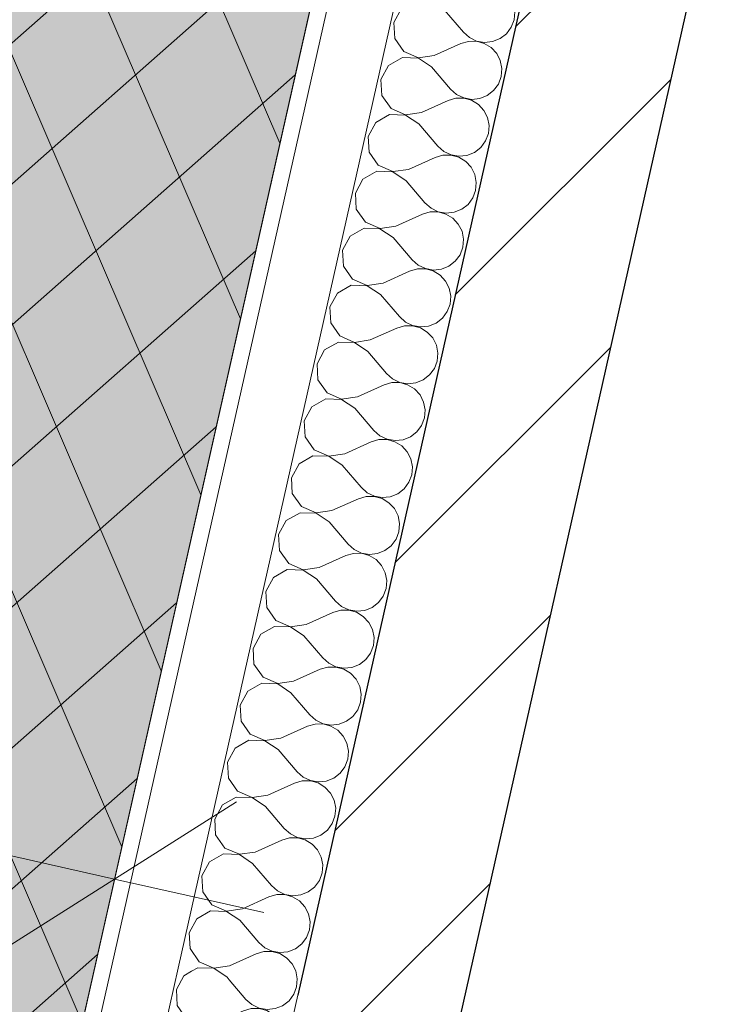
# Model space of a CAD drawing. Header units: millimetres. Extents: x -6990773 to -6682839, y 6117771 to 6220266.
# Tile 43 of 154: x -6950455 to -6949611, y 6144278 to 6145484. Entities that reach past the tile are written whole.
import ezdxf

# ---------------------------------------------------------------- set-up
doc = ezdxf.new("R2010")
doc.units = ezdxf.units.MM
doc.header["$MEASUREMENT"] = 0
doc.layers.add('АР-Стены_внешние_.АР', color=7, linetype='Continuous')
doc.layers.add('АР-Чертеж-Размеры.АР', color=7, linetype='Continuous')
for name, color, linetype, lineweight in [('АР-Стены_внешние_.АР_Ном._пера__1', 7, 'Continuous', 30), ('АР-Чертеж-Размеры.АР_Ном._пера__1', 7, 'Continuous', 0), ('Кровля_Ном._пера__101', 252, 'Continuous', 0), ('Кровля_Ном._пера__120', 7, 'Continuous', 0)]:
    doc.layers.add(name, color=color, linetype=linetype, lineweight=lineweight)
doc.styles.add('РЎР“Р•РќР•Р\xa0Р\x98Р\xa0_РЎРўР\x98Р›Р¬_4', font='GOTHIC.TTF')
doc.dimstyles.new('СГЕНЕРИР_СТИЛЬ__3', dxfattribs={"dimtxt": 150, "dimasz": 237.5, "dimexe": 0.18, "dimexo": 0.0625, "dimgap": 0, "dimtad": 1, "dimdec": 0, "dimzin": 0, "dimdsep": 46, "dimtxsty": 'РЎР“Р•РќР•Р\xa0Р\x98Р\xa0_РЎРўР\x98Р›Р¬_4', "dimblk": 'ARROWHEAD_6', "dimblk1": 'ARROWHEAD_6', "dimblk2": 'ARROWHEAD_6', "dimcen": 0.09, "dimse1": 1, "dimse2": 1, "dimclrd": 7, "dimclre": 7, "dimclrt": 7, "dimazin": 0, "dimtfac": 1, "dimtdec": 4, "dimtmove": 0, "dimatfit": 3, "dimfxl": 1, "dimtolj": 1, "dimtzin": 0, "dimarcsym": 0})
pattern_1 = [(45, (-6338927.19, 6562677.8), (-127.27922, 127.27922), [])]
pattern_2 = [(45, (-6338927.19, 6563027.8), (-111.369318, 111.369318), [0, -105, 0, -157.5]), (110, (-6338577.19, 6563027.8), (148.001588, 53.868173), [0, -77, 0, -133])]

# ---------------------------------------------------------------- blocks, each defined once
blk = doc.blocks.new('*X342', base_point=(-6338927.2, 6562677.8))
at = {"layer": 'АР-Стены_внешние_.АР_Ном._пера__1', "color": 7, "linetype": 'Continuous', "lineweight": 0}
for p, q in [((-6949988.2, 6145497.8), (-6949997.5, 6145480.6)), ((-6949935.5, 6145496), (-6949912.3, 6145468.8)), ((-6949850.3, 6145484.2), (-6949849.5, 6145494)), ((-6949997.5, 6145480.6), (-6949996.4, 6145461.1)), ((-6949859.6, 6145467), (-6949853.8, 6145474.9)), ((-6949853.8, 6145474.9), (-6949850.3, 6145484.2)), ((-6949996.4, 6145461.1), (-6949985.3, 6145445.1)), ((-6949912.3, 6145468.8), (-6949905, 6145462.3)), ((-6949905, 6145462.3), (-6949896.1, 6145458)), ((-6949876.6, 6145457.3), (-6949867.4, 6145461)), ((-6949867.4, 6145461), (-6949859.6, 6145467)), ((-6949948, 6145440.2), (-6949915.5, 6145454.9)), ((-6949906, 6145457.6), (-6949915.5, 6145454.9)), ((-6949896.2, 6145457.7), (-6949906, 6145457.6)), ((-6949886.7, 6145455.1), (-6949896.2, 6145457.7)), ((-6949896.1, 6145458), (-6949886.4, 6145456.3)), ((-6949878.2, 6145450), (-6949886.7, 6145455.1)), ((-6949886.4, 6145456.3), (-6949876.6, 6145457.3)), ((-6949871.5, 6145442.8), (-6949878.2, 6145450)), ((-6949986.9, 6145437.8), (-6950003.9, 6145428.1)), ((-6949967.4, 6145437.1), (-6949986.9, 6145437.8)), ((-6949985.3, 6145445.1), (-6949967.4, 6145437.4)), ((-6949967.4, 6145437.4), (-6949948, 6145440.2)), ((-6949951.2, 6145426.3), (-6949967.4, 6145437.1)), ((-6949867.1, 6145434), (-6949871.5, 6145442.8)), ((-6950003.9, 6145428.1), (-6950013.2, 6145410.9)), ((-6949951.2, 6145426.3), (-6949928, 6145399.1)), ((-6949865.2, 6145424.3), (-6949867.1, 6145434)), ((-6949869.4, 6145405.3), (-6949866, 6145414.5)), ((-6949866, 6145414.5), (-6949865.2, 6145424.3)), ((-6950013.2, 6145410.9), (-6950012.1, 6145391.5)), ((-6949875.3, 6145397.3), (-6949869.4, 6145405.3)), ((-6950012.1, 6145391.5), (-6950000.9, 6145375.4)), ((-6949928, 6145399.1), (-6949920.6, 6145392.6)), ((-6949920.6, 6145392.6), (-6949911.7, 6145388.3)), ((-6949892.2, 6145387.6), (-6949883.1, 6145391.3)), ((-6949883.1, 6145391.3), (-6949875.3, 6145397.3)), ((-6949963.7, 6145370.5), (-6949931.1, 6145385.2)), ((-6949921.7, 6145388), (-6949931.1, 6145385.2)), ((-6949911.8, 6145388), (-6949921.7, 6145388)), ((-6949902.3, 6145385.4), (-6949911.8, 6145388)), ((-6949911.7, 6145388.3), (-6949902, 6145386.6)), ((-6949893.9, 6145380.3), (-6949902.3, 6145385.4)), ((-6949902, 6145386.6), (-6949892.2, 6145387.6)), ((-6949887.2, 6145373.1), (-6949893.9, 6145380.3)), ((-6950002.6, 6145368.1), (-6950019.5, 6145358.4)), ((-6949983.1, 6145367.4), (-6950002.6, 6145368.1)), ((-6950000.9, 6145375.4), (-6949983, 6145367.7)), ((-6949966.8, 6145356.6), (-6949983.1, 6145367.4)), ((-6949983, 6145367.7), (-6949963.7, 6145370.5)), ((-6949882.7, 6145364.3), (-6949887.2, 6145373.1)), ((-6949880.8, 6145354.6), (-6949882.7, 6145364.3)), ((-6950019.5, 6145358.4), (-6950028.8, 6145341.2)), ((-6949966.8, 6145356.6), (-6949943.6, 6145329.4)), ((-6949881.6, 6145344.8), (-6949880.8, 6145354.6)), ((-6950028.8, 6145341.2), (-6950027.7, 6145321.8)), ((-6949885.1, 6145335.6), (-6949881.6, 6145344.8)), ((-6949943.6, 6145329.4), (-6949936.3, 6145322.9)), ((-6949890.9, 6145327.6), (-6949885.1, 6145335.6)), ((-6950027.7, 6145321.8), (-6950016.6, 6145305.8)), ((-6949937.3, 6145318.3), (-6949946.8, 6145315.5)), ((-6949927.5, 6145318.3), (-6949937.3, 6145318.3)), ((-6949936.3, 6145322.9), (-6949927.4, 6145318.6)), ((-6949918, 6145315.7), (-6949927.5, 6145318.3)), ((-6949927.4, 6145318.6), (-6949917.7, 6145316.9)), ((-6949917.7, 6145316.9), (-6949907.9, 6145317.9)), ((-6949907.9, 6145317.9), (-6949898.7, 6145321.6)), ((-6949898.7, 6145321.6), (-6949890.9, 6145327.6)), ((-6950016.6, 6145305.8), (-6949998.7, 6145298)), ((-6949979.3, 6145300.8), (-6949946.8, 6145315.5)), ((-6949909.5, 6145310.6), (-6949918, 6145315.7)), ((-6949902.8, 6145303.4), (-6949909.5, 6145310.6)), ((-6950018.2, 6145298.4), (-6950035.2, 6145288.7)), ((-6949998.7, 6145297.7), (-6950018.2, 6145298.4)), ((-6949998.7, 6145298), (-6949979.3, 6145300.8)), ((-6949982.5, 6145286.9), (-6949998.7, 6145297.7)), ((-6949898.4, 6145294.6), (-6949902.8, 6145303.4)), ((-6949896.5, 6145284.9), (-6949898.4, 6145294.6)), ((-6950035.2, 6145288.7), (-6950044.5, 6145271.6)), ((-6949982.5, 6145286.9), (-6949959.3, 6145259.7)), ((-6949897.3, 6145275.1), (-6949896.5, 6145284.9)), ((-6950044.5, 6145271.6), (-6950043.4, 6145252.1)), ((-6949900.7, 6145265.9), (-6949897.3, 6145275.1)), ((-6949959.3, 6145259.7), (-6949951.9, 6145253.2)), ((-6949914.4, 6145251.9), (-6949906.6, 6145257.9)), ((-6949906.6, 6145257.9), (-6949900.7, 6145265.9)), ((-6950043.4, 6145252.1), (-6950032.2, 6145236.1)), ((-6949995, 6145231.2), (-6949962.4, 6145245.8)), ((-6949953, 6145248.6), (-6949962.4, 6145245.8)), ((-6949943.1, 6145248.6), (-6949953, 6145248.6)), ((-6949951.9, 6145253.2), (-6949943, 6145248.9)), ((-6949933.6, 6145246), (-6949943.1, 6145248.6)), ((-6949943, 6145248.9), (-6949933.3, 6145247.2)), ((-6949925.2, 6145240.9), (-6949933.6, 6145246)), ((-6949933.3, 6145247.2), (-6949923.5, 6145248.3)), ((-6949923.5, 6145248.3), (-6949914.4, 6145251.9)), ((-6950032.2, 6145236.1), (-6950014.3, 6145228.3)), ((-6949918.5, 6145233.7), (-6949925.2, 6145240.9)), ((-6949914, 6145224.9), (-6949918.5, 6145233.7)), ((-6950033.9, 6145228.7), (-6950050.8, 6145219)), ((-6950014.4, 6145228), (-6950033.9, 6145228.7)), ((-6949998.1, 6145217.2), (-6950014.4, 6145228)), ((-6950014.3, 6145228.3), (-6949995, 6145231.2)), ((-6949912.1, 6145215.2), (-6949914, 6145224.9)), ((-6950050.8, 6145219), (-6950060.1, 6145201.9)), ((-6949998.1, 6145217.2), (-6949974.9, 6145190)), ((-6949912.9, 6145205.4), (-6949912.1, 6145215.2)), ((-6950060.1, 6145201.9), (-6950059.1, 6145182.4)), ((-6949922.2, 6145188.3), (-6949916.4, 6145196.2)), ((-6949916.4, 6145196.2), (-6949912.9, 6145205.4)), ((-6949974.9, 6145190), (-6949967.6, 6145183.5)), ((-6949967.6, 6145183.5), (-6949958.7, 6145179.2)), ((-6949930, 6145182.2), (-6949922.2, 6145188.3)), ((-6950059.1, 6145182.4), (-6950047.9, 6145166.4)), ((-6950010.6, 6145161.5), (-6949978.1, 6145176.1)), ((-6949968.6, 6145178.9), (-6949978.1, 6145176.1)), ((-6949958.8, 6145178.9), (-6949968.6, 6145178.9)), ((-6949949.3, 6145176.3), (-6949958.8, 6145178.9)), ((-6949958.7, 6145179.2), (-6949949, 6145177.5)), ((-6949940.8, 6145171.2), (-6949949.3, 6145176.3)), ((-6949949, 6145177.5), (-6949939.2, 6145178.6)), ((-6949939.2, 6145178.6), (-6949930, 6145182.2)), ((-6950047.9, 6145166.4), (-6950030, 6145158.6)), ((-6950030, 6145158.6), (-6950010.6, 6145161.5)), ((-6949934.1, 6145164), (-6949940.8, 6145171.2)), ((-6949929.7, 6145155.2), (-6949934.1, 6145164)), ((-6950066.5, 6145149.3), (-6950075.8, 6145132.2)), ((-6950049.5, 6145159), (-6950066.5, 6145149.3)), ((-6950030, 6145158.3), (-6950049.5, 6145159)), ((-6950013.8, 6145147.5), (-6950030, 6145158.3)), ((-6950013.8, 6145147.5), (-6949990.6, 6145120.4)), ((-6949927.8, 6145145.5), (-6949929.7, 6145155.2)), ((-6949932, 6145126.5), (-6949928.6, 6145135.7)), ((-6949928.6, 6145135.7), (-6949927.8, 6145145.5)), ((-6950075.8, 6145132.2), (-6950074.7, 6145112.7)), ((-6949937.9, 6145118.6), (-6949932, 6145126.5)), ((-6950074.7, 6145112.7), (-6950063.5, 6145096.7)), ((-6949990.6, 6145120.4), (-6949983.2, 6145113.8)), ((-6949983.2, 6145113.8), (-6949974.4, 6145109.5)), ((-6949954.8, 6145108.9), (-6949945.7, 6145112.5)), ((-6949945.7, 6145112.5), (-6949937.9, 6145118.6)), ((-6950026.3, 6145091.8), (-6949993.7, 6145106.4)), ((-6949984.3, 6145109.2), (-6949993.7, 6145106.4)), ((-6949974.4, 6145109.3), (-6949984.3, 6145109.2)), ((-6949974.4, 6145109.5), (-6949964.6, 6145107.8)), ((-6949964.9, 6145106.6), (-6949974.4, 6145109.3)), ((-6949956.5, 6145101.5), (-6949964.9, 6145106.6)), ((-6949964.6, 6145107.8), (-6949954.8, 6145108.9)), ((-6949949.8, 6145094.3), (-6949956.5, 6145101.5)), ((-6950065.2, 6145089.3), (-6950082.1, 6145079.6)), ((-6950045.7, 6145088.7), (-6950065.2, 6145089.3)), ((-6950063.5, 6145096.7), (-6950045.6, 6145088.9)), ((-6950029.4, 6145077.8), (-6950045.7, 6145088.7)), ((-6950045.6, 6145088.9), (-6950026.3, 6145091.8)), ((-6949945.3, 6145085.5), (-6949949.8, 6145094.3)), ((-6950082.1, 6145079.6), (-6950091.4, 6145062.5)), ((-6950029.4, 6145077.8), (-6950006.3, 6145050.7)), ((-6949943.4, 6145075.8), (-6949945.3, 6145085.5)), ((-6949944.2, 6145066), (-6949943.4, 6145075.8)), ((-6949947.7, 6145056.8), (-6949944.2, 6145066)), ((-6950091.4, 6145062.5), (-6950090.4, 6145043)), ((-6950006.3, 6145050.7), (-6949998.9, 6145044.1)), ((-6949953.6, 6145048.9), (-6949947.7, 6145056.8)), ((-6950090.4, 6145043), (-6950079.2, 6145027)), ((-6949999.9, 6145039.5), (-6950009.4, 6145036.7)), ((-6949990.1, 6145039.6), (-6949999.9, 6145039.5)), ((-6949998.9, 6145044.1), (-6949990, 6145039.8)), ((-6949980.6, 6145036.9), (-6949990.1, 6145039.6)), ((-6949990, 6145039.8), (-6949980.3, 6145038.2)), ((-6949980.3, 6145038.2), (-6949970.5, 6145039.2)), ((-6949970.5, 6145039.2), (-6949961.4, 6145042.8)), ((-6949961.4, 6145042.8), (-6949953.6, 6145048.9)), ((-6950079.2, 6145027), (-6950061.3, 6145019.2)), ((-6950042, 6145022.1), (-6950009.4, 6145036.7)), ((-6949972.2, 6145031.8), (-6949980.6, 6145036.9)), ((-6949965.4, 6145024.6), (-6949972.2, 6145031.8)), ((-6950080.8, 6145019.6), (-6950097.8, 6145009.9)), ((-6950061.3, 6145019), (-6950080.8, 6145019.6)), ((-6950061.3, 6145019.2), (-6950042, 6145022.1)), ((-6950045.1, 6145008.1), (-6950061.3, 6145019)), ((-6949961, 6145015.8), (-6949965.4, 6145024.6)), ((-6949959.1, 6145006.1), (-6949961, 6145015.8)), ((-6950097.8, 6145009.9), (-6950107.1, 6144992.8)), ((-6950045.1, 6145008.1), (-6950021.9, 6144981)), ((-6949959.9, 6144996.3), (-6949959.1, 6145006.1)), ((-6950107.1, 6144992.8), (-6950106, 6144973.3)), ((-6949963.4, 6144987.1), (-6949959.9, 6144996.3)), ((-6950021.9, 6144981), (-6950014.5, 6144974.4)), ((-6949977, 6144973.2), (-6949969.2, 6144979.2)), ((-6949969.2, 6144979.2), (-6949963.4, 6144987.1)), ((-6950106, 6144973.3), (-6950094.8, 6144957.3)), ((-6950057.6, 6144952.4), (-6950025, 6144967)), ((-6950015.6, 6144969.8), (-6950025, 6144967)), ((-6950005.7, 6144969.9), (-6950015.6, 6144969.8)), ((-6950014.5, 6144974.4), (-6950005.7, 6144970.2)), ((-6950005.7, 6144970.2), (-6949996, 6144968.5)), ((-6949996.2, 6144967.2), (-6950005.7, 6144969.9)), ((-6949987.8, 6144962.1), (-6949996.2, 6144967.2)), ((-6949996, 6144968.5), (-6949986.2, 6144969.5)), ((-6949986.2, 6144969.5), (-6949977, 6144973.2)), ((-6950094.8, 6144957.3), (-6950076.9, 6144949.6)), ((-6949981.1, 6144954.9), (-6949987.8, 6144962.1)), ((-6949976.6, 6144946.1), (-6949981.1, 6144954.9)), ((-6950096.5, 6144949.9), (-6950113.4, 6144940.2)), ((-6950077, 6144949.3), (-6950096.5, 6144949.9)), ((-6950060.7, 6144938.4), (-6950077, 6144949.3)), ((-6950076.9, 6144949.6), (-6950057.6, 6144952.4)), ((-6949974.7, 6144936.5), (-6949976.6, 6144946.1)), ((-6950113.4, 6144940.2), (-6950122.8, 6144923.1)), ((-6950060.7, 6144938.4), (-6950037.6, 6144911.3)), ((-6949975.5, 6144926.6), (-6949974.7, 6144936.5)), ((-6950122.8, 6144923.1), (-6950121.7, 6144903.6)), ((-6949979, 6144917.4), (-6949975.5, 6144926.6)), ((-6950037.6, 6144911.3), (-6950030.2, 6144904.7)), ((-6949992.7, 6144903.5), (-6949984.9, 6144909.5)), ((-6949984.9, 6144909.5), (-6949979, 6144917.4)), ((-6950121.7, 6144903.6), (-6950110.5, 6144887.6)), ((-6950073.3, 6144882.7), (-6950040.7, 6144897.3)), ((-6950031.2, 6144900.1), (-6950040.7, 6144897.3)), ((-6950021.4, 6144900.2), (-6950031.2, 6144900.1)), ((-6950030.2, 6144904.7), (-6950021.3, 6144900.5)), ((-6950011.9, 6144897.6), (-6950021.4, 6144900.2)), ((-6950021.3, 6144900.5), (-6950011.6, 6144898.8)), ((-6950003.5, 6144892.4), (-6950011.9, 6144897.6)), ((-6950011.6, 6144898.8), (-6950001.8, 6144899.8)), ((-6950001.8, 6144899.8), (-6949992.7, 6144903.5)), ((-6950110.5, 6144887.6), (-6950092.6, 6144879.9)), ((-6950092.6, 6144879.9), (-6950073.3, 6144882.7)), ((-6949996.8, 6144885.2), (-6950003.5, 6144892.4)), ((-6949992.3, 6144876.4), (-6949996.8, 6144885.2)), ((-6950129.1, 6144870.6), (-6950138.4, 6144853.4)), ((-6950112.1, 6144880.2), (-6950129.1, 6144870.6)), ((-6950092.6, 6144879.6), (-6950112.1, 6144880.2)), ((-6950076.4, 6144868.8), (-6950092.6, 6144879.6)), ((-6949990.4, 6144866.8), (-6949992.3, 6144876.4)), ((-6950076.4, 6144868.8), (-6950053.2, 6144841.6)), ((-6949991.2, 6144856.9), (-6949990.4, 6144866.8)), ((-6950138.4, 6144853.4), (-6950137.3, 6144833.9)), ((-6950000.5, 6144839.8), (-6949994.7, 6144847.7)), ((-6949994.7, 6144847.7), (-6949991.2, 6144856.9)), ((-6950137.3, 6144833.9), (-6950126.1, 6144817.9)), ((-6950053.2, 6144841.6), (-6950045.8, 6144835)), ((-6950045.8, 6144835), (-6950037, 6144830.8)), ((-6950017.5, 6144830.1), (-6950008.3, 6144833.8)), ((-6950008.3, 6144833.8), (-6950000.5, 6144839.8)), ((-6950088.9, 6144813), (-6950056.3, 6144827.6)), ((-6950046.9, 6144830.4), (-6950056.3, 6144827.6)), ((-6950037, 6144830.5), (-6950046.9, 6144830.4)), ((-6950037, 6144830.8), (-6950027.3, 6144829.1)), ((-6950027.5, 6144827.9), (-6950037, 6144830.5)), ((-6950019.1, 6144822.7), (-6950027.5, 6144827.9)), ((-6950027.3, 6144829.1), (-6950017.5, 6144830.1)), ((-6950012.4, 6144815.5), (-6950019.1, 6144822.7)), ((-6950127.8, 6144810.5), (-6950144.7, 6144800.9)), ((-6950108.3, 6144809.9), (-6950127.8, 6144810.5)), ((-6950126.1, 6144817.9), (-6950108.2, 6144810.2)), ((-6950092, 6144799.1), (-6950108.3, 6144809.9)), ((-6950108.2, 6144810.2), (-6950088.9, 6144813)), ((-6950007.9, 6144806.7), (-6950012.4, 6144815.5)), ((-6950144.7, 6144800.9), (-6950154.1, 6144783.7)), ((-6950092, 6144799.1), (-6950068.9, 6144771.9)), ((-6950006, 6144797.1), (-6950007.9, 6144806.7)), ((-6950010.3, 6144778), (-6950006.8, 6144787.2)), ((-6950006.8, 6144787.2), (-6950006, 6144797.1)), ((-6950154.1, 6144783.7), (-6950153, 6144764.2)), ((-6950016.2, 6144770.1), (-6950010.3, 6144778)), ((-6950153, 6144764.2), (-6950141.8, 6144748.2)), ((-6950068.9, 6144771.9), (-6950061.5, 6144765.4)), ((-6950061.5, 6144765.4), (-6950052.6, 6144761.1)), ((-6950033.1, 6144760.4), (-6950024, 6144764.1)), ((-6950024, 6144764.1), (-6950016.2, 6144770.1)), ((-6950104.6, 6144743.3), (-6950072, 6144758)), ((-6950062.5, 6144760.7), (-6950072, 6144758)), ((-6950052.7, 6144760.8), (-6950062.5, 6144760.7)), ((-6950043.2, 6144758.2), (-6950052.7, 6144760.8)), ((-6950052.6, 6144761.1), (-6950042.9, 6144759.4)), ((-6950034.8, 6144753.1), (-6950043.2, 6144758.2)), ((-6950042.9, 6144759.4), (-6950033.1, 6144760.4)), ((-6950028.1, 6144745.8), (-6950034.8, 6144753.1)), ((-6950143.4, 6144740.9), (-6950160.4, 6144731.2)), ((-6950123.9, 6144740.2), (-6950143.4, 6144740.9)), ((-6950141.8, 6144748.2), (-6950123.9, 6144740.5)), ((-6950123.9, 6144740.5), (-6950104.6, 6144743.3)), ((-6950107.7, 6144729.4), (-6950123.9, 6144740.2)), ((-6950023.6, 6144737), (-6950028.1, 6144745.8)), ((-6950021.7, 6144727.4), (-6950023.6, 6144737)), ((-6950160.4, 6144731.2), (-6950169.7, 6144714)), ((-6950107.7, 6144729.4), (-6950084.5, 6144702.2)), ((-6950022.5, 6144717.6), (-6950021.7, 6144727.4)), ((-6950169.7, 6144714), (-6950168.6, 6144694.5)), ((-6950026, 6144708.3), (-6950022.5, 6144717.6)), ((-6950084.5, 6144702.2), (-6950077.1, 6144695.7)), ((-6950031.8, 6144700.4), (-6950026, 6144708.3)), ((-6950168.6, 6144694.5), (-6950157.4, 6144678.5)), ((-6950078.2, 6144691), (-6950087.6, 6144688.3)), ((-6950068.3, 6144691.1), (-6950078.2, 6144691)), ((-6950077.1, 6144695.7), (-6950068.3, 6144691.4)), ((-6950068.3, 6144691.4), (-6950058.6, 6144689.7)), ((-6950058.8, 6144688.5), (-6950068.3, 6144691.1)), ((-6950058.6, 6144689.7), (-6950048.8, 6144690.7)), ((-6950048.8, 6144690.7), (-6950039.6, 6144694.4)), ((-6950039.6, 6144694.4), (-6950031.8, 6144700.4)), ((-6950157.4, 6144678.5), (-6950139.5, 6144670.8)), ((-6950120.2, 6144673.6), (-6950087.6, 6144688.3)), ((-6950050.4, 6144683.4), (-6950058.8, 6144688.5)), ((-6950043.7, 6144676.1), (-6950050.4, 6144683.4)), ((-6950159.1, 6144671.2), (-6950176, 6144661.5)), ((-6950139.6, 6144670.5), (-6950159.1, 6144671.2)), ((-6950123.3, 6144659.7), (-6950139.6, 6144670.5)), ((-6950139.5, 6144670.8), (-6950120.2, 6144673.6)), ((-6950039.2, 6144667.4), (-6950043.7, 6144676.1)), ((-6950037.3, 6144657.7), (-6950039.2, 6144667.4)), ((-6950176, 6144661.5), (-6950185.4, 6144644.3)), ((-6950123.3, 6144659.7), (-6950100.2, 6144632.5)), ((-6950038.2, 6144647.9), (-6950037.3, 6144657.7)), ((-6950185.4, 6144644.3), (-6950184.3, 6144624.8)), ((-6950041.6, 6144638.6), (-6950038.2, 6144647.9)), ((-6950100.2, 6144632.5), (-6950092.8, 6144626)), ((-6950055.3, 6144624.7), (-6950047.5, 6144630.7)), ((-6950047.5, 6144630.7), (-6950041.6, 6144638.6)), ((-6950184.3, 6144624.8), (-6950173.1, 6144608.8)), ((-6950135.9, 6144603.9), (-6950103.3, 6144618.6)), ((-6950093.8, 6144621.3), (-6950103.3, 6144618.6)), ((-6950084, 6144621.4), (-6950093.8, 6144621.3)), ((-6950092.8, 6144626), (-6950083.9, 6144621.7)), ((-6950074.5, 6144618.8), (-6950084, 6144621.4)), ((-6950083.9, 6144621.7), (-6950074.2, 6144620)), ((-6950066.1, 6144613.7), (-6950074.5, 6144618.8)), ((-6950074.2, 6144620), (-6950064.4, 6144621)), ((-6950064.4, 6144621), (-6950055.3, 6144624.7)), ((-6950173.1, 6144608.8), (-6950155.2, 6144601.1)), ((-6950059.4, 6144606.4), (-6950066.1, 6144613.7)), ((-6950054.9, 6144597.7), (-6950059.4, 6144606.4)), ((-6950174.8, 6144601.5), (-6950191.7, 6144591.8)), ((-6950155.2, 6144600.8), (-6950174.8, 6144601.5)), ((-6950155.2, 6144601.1), (-6950135.9, 6144603.9)), ((-6950139, 6144590), (-6950155.2, 6144600.8)), ((-6950053, 6144588), (-6950054.9, 6144597.7)), ((-6950191.7, 6144591.8), (-6950201, 6144574.6)), ((-6950139, 6144590), (-6950115.8, 6144562.8)), ((-6950053.8, 6144578.2), (-6950053, 6144588)), ((-6950201, 6144574.6), (-6950199.9, 6144555.1)), ((-6950063.1, 6144561), (-6950057.3, 6144568.9)), ((-6950057.3, 6144568.9), (-6950053.8, 6144578.2)), ((-6950115.8, 6144562.8), (-6950108.4, 6144556.3)), ((-6950108.4, 6144556.3), (-6950099.6, 6144552)), ((-6950070.9, 6144555), (-6950063.1, 6144561)), ((-6950199.9, 6144555.1), (-6950188.8, 6144539.1)), ((-6950151.5, 6144534.2), (-6950118.9, 6144548.9)), ((-6950109.5, 6144551.6), (-6950118.9, 6144548.9)), ((-6950099.6, 6144551.7), (-6950109.5, 6144551.6)), ((-6950099.6, 6144552), (-6950089.9, 6144550.3)), ((-6950090.1, 6144549.1), (-6950099.6, 6144551.7)), ((-6950081.7, 6144544), (-6950090.1, 6144549.1)), ((-6950089.9, 6144550.3), (-6950080.1, 6144551.3)), ((-6950080.1, 6144551.3), (-6950070.9, 6144555)), ((-6950188.8, 6144539.1), (-6950170.8, 6144531.4)), ((-6950170.8, 6144531.4), (-6950151.5, 6144534.2)), ((-6950075, 6144536.7), (-6950081.7, 6144544)), ((-6950070.5, 6144528), (-6950075, 6144536.7)), ((-6950207.3, 6144522.1), (-6950216.7, 6144504.9)), ((-6950190.4, 6144531.8), (-6950207.3, 6144522.1)), ((-6950170.9, 6144531.1), (-6950190.4, 6144531.8)), ((-6950154.7, 6144520.3), (-6950170.9, 6144531.1)), ((-6950154.7, 6144520.3), (-6950131.5, 6144493.1)), ((-6950068.6, 6144518.3), (-6950070.5, 6144528)), ((-6950072.9, 6144499.3), (-6950069.5, 6144508.5)), ((-6950069.5, 6144508.5), (-6950068.6, 6144518.3)), ((-6950216.7, 6144504.9), (-6950215.6, 6144485.5)), ((-6950078.8, 6144491.3), (-6950072.9, 6144499.3)), ((-6950215.6, 6144485.5), (-6950204.4, 6144469.4)), ((-6950131.5, 6144493.1), (-6950124.1, 6144486.6)), ((-6950124.1, 6144486.6), (-6950115.2, 6144482.3)), ((-6950095.7, 6144481.6), (-6950086.6, 6144485.3)), ((-6950086.6, 6144485.3), (-6950078.8, 6144491.3)), ((-6950167.2, 6144464.5), (-6950134.6, 6144479.2)), ((-6950125.1, 6144481.9), (-6950134.6, 6144479.2)), ((-6950115.3, 6144482), (-6950125.1, 6144481.9)), ((-6950105.8, 6144479.4), (-6950115.3, 6144482)), ((-6950115.2, 6144482.3), (-6950105.5, 6144480.6)), ((-6950097.4, 6144474.3), (-6950105.8, 6144479.4)), ((-6950105.5, 6144480.6), (-6950095.7, 6144481.6)), ((-6950090.7, 6144467.1), (-6950097.4, 6144474.3)), ((-6950206.1, 6144462.1), (-6950223, 6144452.4)), ((-6950186.5, 6144461.4), (-6950206.1, 6144462.1)), ((-6950204.4, 6144469.4), (-6950186.5, 6144461.7)), ((-6950186.5, 6144461.7), (-6950167.2, 6144464.5)), ((-6950170.3, 6144450.6), (-6950186.5, 6144461.4)), ((-6950086.2, 6144458.3), (-6950090.7, 6144467.1)), ((-6950223, 6144452.4), (-6950232.3, 6144435.2)), ((-6950170.3, 6144450.6), (-6950147.1, 6144423.4)), ((-6950084.3, 6144448.6), (-6950086.2, 6144458.3)), ((-6950085.1, 6144438.8), (-6950084.3, 6144448.6)), ((-6950088.6, 6144429.6), (-6950085.1, 6144438.8)), ((-6950232.3, 6144435.2), (-6950231.2, 6144415.8)), ((-6950147.1, 6144423.4), (-6950139.8, 6144416.9)), ((-6950094.4, 6144421.6), (-6950088.6, 6144429.6)), ((-6950231.2, 6144415.8), (-6950220.1, 6144399.8)), ((-6950140.8, 6144412.3), (-6950150.3, 6144409.5)), ((-6950130.9, 6144412.3), (-6950140.8, 6144412.3)), ((-6950139.8, 6144416.9), (-6950130.9, 6144412.6)), ((-6950130.9, 6144412.6), (-6950121.2, 6144410.9)), ((-6950121.4, 6144409.7), (-6950130.9, 6144412.3)), ((-6950121.2, 6144410.9), (-6950111.4, 6144411.9)), ((-6950111.4, 6144411.9), (-6950102.2, 6144415.6)), ((-6950102.2, 6144415.6), (-6950094.4, 6144421.6)), ((-6950220.1, 6144399.8), (-6950202.1, 6144392)), ((-6950182.8, 6144394.8), (-6950150.3, 6144409.5)), ((-6950113, 6144404.6), (-6950121.4, 6144409.7)), ((-6950106.3, 6144397.4), (-6950113, 6144404.6)), ((-6950221.7, 6144392.4), (-6950238.7, 6144382.7)), ((-6950202.2, 6144391.7), (-6950221.7, 6144392.4)), ((-6950186, 6144380.9), (-6950202.2, 6144391.7)), ((-6950202.1, 6144392), (-6950182.8, 6144394.8)), ((-6950101.9, 6144388.6), (-6950106.3, 6144397.4)), ((-6950099.9, 6144378.9), (-6950101.9, 6144388.6)), ((-6950238.7, 6144382.7), (-6950248, 6144365.6)), ((-6950186, 6144380.9), (-6950162.8, 6144353.7)), ((-6950100.8, 6144369.1), (-6950099.9, 6144378.9)), ((-6950248, 6144365.6), (-6950246.9, 6144346.1)), ((-6950104.2, 6144359.9), (-6950100.8, 6144369.1)), ((-6950162.8, 6144353.7), (-6950155.4, 6144347.2)), ((-6950117.9, 6144345.9), (-6950110.1, 6144351.9)), ((-6950110.1, 6144351.9), (-6950104.2, 6144359.9)), ((-6950246.9, 6144346.1), (-6950235.7, 6144330.1)), ((-6950198.5, 6144325.2), (-6950165.9, 6144339.8)), ((-6950156.4, 6144342.6), (-6950165.9, 6144339.8)), ((-6950146.6, 6144342.6), (-6950156.4, 6144342.6)), ((-6950155.4, 6144347.2), (-6950146.5, 6144342.9)), ((-6950137.1, 6144340), (-6950146.6, 6144342.6)), ((-6950146.5, 6144342.9), (-6950136.8, 6144341.2)), ((-6950128.7, 6144334.9), (-6950137.1, 6144340)), ((-6950136.8, 6144341.2), (-6950127, 6144342.3)), ((-6950127, 6144342.3), (-6950117.9, 6144345.9)), ((-6950235.7, 6144330.1), (-6950217.8, 6144322.3)), ((-6950122, 6144327.7), (-6950128.7, 6144334.9)), ((-6950117.5, 6144318.9), (-6950122, 6144327.7)), ((-6950237.4, 6144322.7), (-6950244.9, 6144318.4)), ((-6950217.9, 6144322), (-6950237.4, 6144322.7)), ((-6950201.6, 6144311.2), (-6950217.9, 6144322)), ((-6950217.8, 6144322.3), (-6950198.5, 6144325.2)), ((-6950115.6, 6144309.2), (-6950117.5, 6144318.9)), ((-6950201.6, 6144311.2), (-6950198.9, 6144308.1)), ((-6950116.4, 6144299.4), (-6950115.6, 6144309.2)), ((-6950119.8, 6144290.3), (-6950116.4, 6144299.4))]:
    blk.add_line(p, q, dxfattribs=at)
blk = doc.blocks.new('Стена_124_1', base_point=(-6949506.7, 6146541.3))
at = {"layer": 'АР-Стены_внешние_.АР', "linetype": 'Continuous', "lineweight": 0, "true_color": 0x000000}
h = blk.add_hatch(dxfattribs=at)
h.set_pattern_fill('БЛОКИ_БЕТОННЫЕ_ЭФФЕКТИВН_70', color=18, style=0, pattern_type=2)
h.set_pattern_definition(pattern_1)
h.paths.add_polyline_path([(-6949626.2, 6146465.6), (-6950115, 6144289.2), (-6949919.9, 6144245.4), (-6949431.1, 6146421.8)])
at = {"layer": 'АР-Стены_внешние_.АР_Ном._пера__1', "color": 7, "linetype": 'Continuous', "lineweight": 0}
for p, q in [((-6949773.9, 6146857.5), (-6950339.4, 6144339.6)), ((-6949728.8, 6146693.6), (-6950261.4, 6144322.1))]:
    blk.add_line(p, q, dxfattribs=at)
at = {"layer": 'АР-Стены_внешние_.АР_Ном._пера__1', "color": 7, "linetype": 'Continuous', "lineweight": 30}
blk.add_line((-6949626.2, 6146465.6), (-6950115, 6144289.2), dxfattribs=at)
at = {"layer": 'АР-Стены_внешние_.АР_Ном._пера__1', "color": 7, "linetype": 'Continuous', "lineweight": 0, "flags": 128}
blk.add_lwpolyline([(-6949771.5, 6146959.5), (-6950359, 6144344)], dxfattribs=at)
at = {"layer": 'АР-Стены_внешние_.АР_Ном._пера__1', "color": 7, "linetype": 'Continuous', "lineweight": 30, "flags": 128}
blk.add_lwpolyline([(-6949919.9, 6144245.4), (-6949431.1, 6146421.8)], dxfattribs=at)
at = {"layer": 'АР-Стены_внешние_.АР', "color": 7, "lineweight": 0}
blk.add_blockref('*X342', (-6338927.2, 6562677.8), dxfattribs=at)
blk = doc.blocks.new('*X371', base_point=(-6338927.2, 6562677.8))
at = {"layer": 'АР-Стены_внешние_.АР_Ном._пера__1', "color": 7, "linetype": 'Continuous', "lineweight": 0}
for p, q in [((-6950244.9, 6144318.4), (-6950254.3, 6144313)), ((-6950254.3, 6144313), (-6950263.6, 6144295.9)), ((-6950198.9, 6144308.1), (-6950178.4, 6144284)), ((-6950263.6, 6144295.9), (-6950262.5, 6144276.4)), ((-6950178.4, 6144284), (-6950171.1, 6144277.5)), ((-6950133.5, 6144276.2), (-6950125.7, 6144282.3)), ((-6950125.7, 6144282.3), (-6950119.9, 6144290.2)), ((-6950119.9, 6144290.2), (-6950119.8, 6144290.3)), ((-6950262.5, 6144276.4), (-6950251.4, 6144260.4)), ((-6950214.1, 6144255.5), (-6950181.6, 6144270.1)), ((-6950172.1, 6144272.9), (-6950181.6, 6144270.1)), ((-6950162.2, 6144272.9), (-6950172.1, 6144272.9)), ((-6950171.1, 6144277.5), (-6950162.2, 6144273.2)), ((-6950162.2, 6144273.2), (-6950152.5, 6144271.5)), ((-6950152.7, 6144270.3), (-6950162.2, 6144272.9)), ((-6950144.3, 6144265.2), (-6950152.7, 6144270.3)), ((-6950152.5, 6144271.5), (-6950142.7, 6144272.6)), ((-6950142.7, 6144272.6), (-6950133.5, 6144276.2)), ((-6950251.4, 6144260.4), (-6950233.4, 6144252.6)), ((-6950233.4, 6144252.6), (-6950214.1, 6144255.5)), ((-6950137.6, 6144258), (-6950144.3, 6144265.2)), ((-6950133.2, 6144249.2), (-6950137.6, 6144258)), ((-6950270, 6144243.3), (-6950279.3, 6144226.2)), ((-6950253, 6144253), (-6950270, 6144243.3)), ((-6950233.5, 6144252.3), (-6950253, 6144253)), ((-6950217.3, 6144241.5), (-6950233.5, 6144252.3)), ((-6950131.3, 6144239.5), (-6950133.2, 6144249.2)), ((-6950217.3, 6144241.5), (-6950194.1, 6144214.4)), ((-6950132.1, 6144229.7), (-6950131.3, 6144239.5)), ((-6950279.3, 6144226.2), (-6950278.2, 6144206.7)), ((-6950141.4, 6144212.6), (-6950135.5, 6144220.5)), ((-6950135.5, 6144220.5), (-6950132.1, 6144229.7)), ((-6950278.2, 6144206.7), (-6950267, 6144190.7)), ((-6950194.1, 6144214.4), (-6950186.7, 6144207.8)), ((-6950186.7, 6144207.8), (-6950177.8, 6144203.5)), ((-6950158.3, 6144202.9), (-6950149.2, 6144206.5)), ((-6950149.2, 6144206.5), (-6950141.4, 6144212.6)), ((-6950229.8, 6144185.8), (-6950197.2, 6144200.4)), ((-6950187.8, 6144203.2), (-6950197.2, 6144200.4)), ((-6950177.9, 6144203.3), (-6950187.8, 6144203.2)), ((-6950168.4, 6144200.6), (-6950177.9, 6144203.3)), ((-6950177.8, 6144203.5), (-6950168.1, 6144201.8)), ((-6950160, 6144195.5), (-6950168.4, 6144200.6)), ((-6950168.1, 6144201.8), (-6950158.3, 6144202.9)), ((-6950153.3, 6144188.3), (-6950160, 6144195.5)), ((-6950268.7, 6144183.3), (-6950285.6, 6144173.6)), ((-6950249.2, 6144182.7), (-6950268.7, 6144183.3)), ((-6950267, 6144190.7), (-6950249.1, 6144182.9)), ((-6950232.9, 6144171.8), (-6950249.2, 6144182.7)), ((-6950249.1, 6144182.9), (-6950229.8, 6144185.8)), ((-6950148.8, 6144179.5), (-6950153.3, 6144188.3)), ((-6950285.6, 6144173.6), (-6950294.9, 6144156.5)), ((-6950232.9, 6144171.8), (-6950209.7, 6144144.7)), ((-6950146.9, 6144169.8), (-6950148.8, 6144179.5)), ((-6950151.2, 6144150.8), (-6950147.7, 6144160)), ((-6950147.7, 6144160), (-6950146.9, 6144169.8)), ((-6950294.9, 6144156.5), (-6950293.8, 6144137)), ((-6950157, 6144142.9), (-6950151.2, 6144150.8)), ((-6950293.8, 6144137), (-6950282.7, 6144121)), ((-6950209.7, 6144144.7), (-6950202.4, 6144138.1)), ((-6950202.4, 6144138.1), (-6950193.5, 6144133.8)), ((-6950174, 6144133.2), (-6950164.8, 6144136.8)), ((-6950164.8, 6144136.8), (-6950157, 6144142.9)), ((-6950245.4, 6144116.1), (-6950212.9, 6144130.7)), ((-6950203.4, 6144133.5), (-6950212.9, 6144130.7)), ((-6950193.6, 6144133.6), (-6950203.4, 6144133.5)), ((-6950184.1, 6144130.9), (-6950193.6, 6144133.6)), ((-6950193.5, 6144133.8), (-6950183.8, 6144132.2)), ((-6950175.6, 6144125.8), (-6950184.1, 6144130.9)), ((-6950183.8, 6144132.2), (-6950174, 6144133.2)), ((-6950168.9, 6144118.6), (-6950175.6, 6144125.8)), ((-6950284.3, 6144113.6), (-6950301.3, 6144103.9)), ((-6950264.8, 6144113), (-6950284.3, 6144113.6)), ((-6950282.7, 6144121), (-6950264.7, 6144113.2)), ((-6950248.6, 6144102.1), (-6950264.8, 6144113)), ((-6950264.7, 6144113.2), (-6950245.4, 6144116.1)), ((-6950164.5, 6144109.8), (-6950168.9, 6144118.6)), ((-6950162.6, 6144100.1), (-6950164.5, 6144109.8)), ((-6950301.3, 6144103.9), (-6950310.6, 6144086.8)), ((-6950248.6, 6144102.1), (-6950225.4, 6144075)), ((-6950163.4, 6144090.3), (-6950162.6, 6144100.1)), ((-6950310.6, 6144086.8), (-6950309.5, 6144067.3)), ((-6950166.8, 6144081.1), (-6950163.4, 6144090.3)), ((-6950225.4, 6144075), (-6950218, 6144068.4)), ((-6950172.7, 6144073.2), (-6950166.8, 6144081.1)), ((-6950309.5, 6144067.3), (-6950298.3, 6144051.3)), ((-6950219.1, 6144063.8), (-6950228.5, 6144061)), ((-6950209.2, 6144063.9), (-6950219.1, 6144063.8)), ((-6950218, 6144068.4), (-6950209.1, 6144064.1)), ((-6950199.7, 6144061.2), (-6950209.2, 6144063.9)), ((-6950209.1, 6144064.1), (-6950199.4, 6144062.5)), ((-6950199.4, 6144062.5), (-6950189.6, 6144063.5)), ((-6950189.6, 6144063.5), (-6950180.5, 6144067.1)), ((-6950180.5, 6144067.1), (-6950172.7, 6144073.2)), ((-6950298.3, 6144051.3), (-6950280.4, 6144043.5)), ((-6950261.1, 6144046.4), (-6950228.5, 6144061)), ((-6950191.3, 6144056.1), (-6950199.7, 6144061.2)), ((-6950184.6, 6144048.9), (-6950191.3, 6144056.1)), ((-6950300, 6144043.9), (-6950316.9, 6144034.2)), ((-6950280.5, 6144043.3), (-6950300, 6144043.9)), ((-6950264.2, 6144032.4), (-6950280.5, 6144043.3)), ((-6950280.4, 6144043.5), (-6950261.1, 6144046.4)), ((-6950180.1, 6144040.1), (-6950184.6, 6144048.9)), ((-6950178.2, 6144030.5), (-6950180.1, 6144040.1)), ((-6950316.9, 6144034.2), (-6950326.2, 6144017.1)), ((-6950264.2, 6144032.4), (-6950241, 6144005.3)), ((-6950179, 6144020.6), (-6950178.2, 6144030.5)), ((-6950326.2, 6144017.1), (-6950325.2, 6143999)), ((-6950182.5, 6144011.4), (-6950179, 6144020.6)), ((-6950241, 6144005.3), (-6950233.7, 6143998.7)), ((-6950196.1, 6143997.5), (-6950188.3, 6144003.5)), ((-6950188.3, 6144003.5), (-6950182.5, 6144011.4)), ((-6950259.8, 6143984.3), (-6950244.2, 6143991.3)), ((-6950234.7, 6143994.1), (-6950244.2, 6143991.3)), ((-6950224.9, 6143994.2), (-6950234.7, 6143994.1)), ((-6950233.7, 6143998.7), (-6950224.8, 6143994.5)), ((-6950215.4, 6143991.6), (-6950224.9, 6143994.2)), ((-6950224.8, 6143994.5), (-6950215.1, 6143992.8)), ((-6950206.9, 6143986.4), (-6950215.4, 6143991.6)), ((-6950215.1, 6143992.8), (-6950205.3, 6143993.8)), ((-6950205.3, 6143993.8), (-6950196.1, 6143997.5)), ((-6950200.2, 6143979.2), (-6950206.9, 6143986.4)), ((-6950195.8, 6143970.4), (-6950200.2, 6143979.2)), ((-6950195.7, 6143969.9), (-6950195.8, 6143970.4))]:
    blk.add_line(p, q, dxfattribs=at)
blk = doc.blocks.new('Стена_134_1', base_point=(-6950017.5, 6144267.3))
at = {"layer": 'АР-Стены_внешние_.АР', "linetype": 'Continuous', "lineweight": 0, "true_color": 0x000000}
h = blk.add_hatch(dxfattribs=at)
h.set_pattern_fill('БЛОКИ_БЕТОННЫЕ_ЭФФЕКТИВН_70', color=18, style=0, pattern_type=2)
h.set_pattern_definition(pattern_1)
h.paths.add_polyline_path([(-6950115, 6144289.2), (-6950187.2, 6143968), (-6949992.1, 6143924.1), (-6949919.9, 6144245.4)])
h = blk.add_hatch(dxfattribs=at)
h.set_pattern_fill('ШТУКАТУРКА__ГИПС_01_0001', color=18, style=0, pattern_type=2)
h.set_pattern_definition(pattern_2)
h.paths.add_polyline_path([(-6949948.6, 6144026.4), (-6949944.2, 6144045.9), (-6949963.7, 6144050.3), (-6949968.1, 6144030.7)])
h = blk.add_hatch(dxfattribs=at)
h.set_pattern_fill('ШТУКАТУРКА__ГИПС_01_0001', color=18, style=0, pattern_type=2)
h.set_pattern_definition(pattern_2)
h.paths.add_polyline_path([(-6949968.1, 6144030.7), (-6949992.1, 6143924.1), (-6949972.5, 6143919.8), (-6949948.6, 6144026.4)])
at = {"layer": 'АР-Стены_внешние_.АР_Ном._пера__1', "color": 7, "linetype": 'Continuous', "lineweight": 0}
for p, q in [((-6950339.4, 6144339.6), (-6950411.6, 6144018.4)), ((-6950261.4, 6144322.1), (-6950333.5, 6144000.8))]:
    blk.add_line(p, q, dxfattribs=at)
at = {"layer": 'АР-Стены_внешние_.АР_Ном._пера__1', "color": 7, "linetype": 'Continuous', "lineweight": 15}
for p, q in [((-6950115, 6144289.2), (-6950187.2, 6143968)), ((-6949919.9, 6144245.4), (-6949963.7, 6144050.3)), ((-6949900.4, 6144241), (-6949919.9, 6144245.4)), ((-6949992.1, 6143924.1), (-6949963.7, 6144050.3)), ((-6949963.7, 6144050.3), (-6949944.2, 6144045.9))]:
    blk.add_line(p, q, dxfattribs=at)
at = {"layer": 'АР-Стены_внешние_.АР_Ном._пера__1', "color": 7, "linetype": 'Continuous', "lineweight": 0, "flags": 128}
for points in [[(-6950359, 6144344), (-6950431.1, 6144022.8)], [(-6949919.9, 6144245.4), (-6949900.4, 6144241)], [(-6949972.5, 6143919.8), (-6949948.6, 6144026.4)]]:
    blk.add_lwpolyline(points, dxfattribs=at)
at = {"layer": 'АР-Стены_внешние_.АР_Ном._пера__1', "color": 7, "linetype": 'Continuous', "lineweight": 15, "flags": 128}
blk.add_lwpolyline([(-6950187.2, 6143968), (-6949992.1, 6143924.1)], dxfattribs=at)
at = {"layer": 'АР-Стены_внешние_.АР', "color": 7, "lineweight": 0}
blk.add_blockref('*X371', (-6338927.2, 6562677.8), dxfattribs=at)
blk = doc.blocks.new('*D431', base_point=(-6338927.2, 6562677.8))
at = {"layer": 'АР-Чертеж-Размеры.АР_Ном._пера__1', "color": 7, "linetype": 'Continuous', "lineweight": 0, "transparency": 16777216}
for p, q in [((-6951873.8, 6144535.7), (-6951771, 6144993.1)), ((-6951673, 6144859), (-6951971.8, 6144669.8)), ((-6952005.3, 6144805.5), (-6951822.4, 6144764.4)), ((-6951822.4, 6144764.4), (-6950339.4, 6144431.3)), ((-6950390.7, 6144202.6), (-6950288, 6144660)), ((-6950488.7, 6144336.7), (-6950190, 6144525.9)), ((-6950339.4, 6144431.3), (-6950156.4, 6144390.2))]:
    blk.add_line(p, q, dxfattribs=at)
at = {"layer": 'АР-Чертеж-Размеры.АР_Ном._пера__1', "color": 7, "lineweight": 0, "transparency": 16777216, "insert": (-6951332.2, 6144685), "char_height": 150, "attachment_point": 7, "rotation": 347.3417, "style": 'РЎР“Р•РќР•Р\xa0Р\x98Р\xa0_РЎРўР\x98Р›Р¬_4'}
blk.add_mtext('\\A1;{\\pql;\\fCentury Gothic|b0|i0|c204|p0;\\W1.000000;1\xa0520}', dxfattribs=at)
blk = doc.blocks.new('ARROWHEAD_6')
at = {"color": 0, "linetype": 'Continuous', "lineweight": 0}
for p, q in [((-0.5, -0.5), (0.5, 0.5)), ((0, 0), (-1, 0))]:
    blk.add_line(p, q, dxfattribs=at)
blk = doc.blocks.new('*D432', base_point=(-6338927.2, 6562677.8))
at = {"layer": 'АР-Чертеж-Размеры.АР_Ном._пера__1', "color": 7, "linetype": 'Continuous', "lineweight": 0, "transparency": 16777216}
for p, q in [((-6950076.3, 6143548.8), (-6949973.6, 6144006.2)), ((-6949875.6, 6143872.1), (-6950174.3, 6143682.9)), ((-6950207.9, 6143818.6), (-6950025, 6143777.5)), ((-6950025, 6143777.5), (-6945716.8, 6142809.9)), ((-6945768.2, 6142581.3), (-6945665.5, 6143038.6)), ((-6945866.2, 6142715.4), (-6945567.5, 6142904.5)), ((-6945716.8, 6142809.9), (-6945533.9, 6142768.8))]:
    blk.add_line(p, q, dxfattribs=at)
at = {"layer": 'АР-Чертеж-Размеры.АР_Ном._пера__1', "color": 7, "lineweight": 0, "transparency": 16777216, "insert": (-6948122.3, 6143380.9), "char_height": 150, "attachment_point": 7, "rotation": 347.3417, "style": 'РЎР“Р•РќР•Р\xa0Р\x98Р\xa0_РЎРўР\x98Р›Р¬_4'}
blk.add_mtext('\\A1;{\\pql;\\fCentury Gothic|b0|i0|c204|p0;\\W1.000000;4\xa0415}', dxfattribs=at)

msp = doc.modelspace()

# ---------------------------------------------------------------- hatches: boundary and pattern name
at = {"layer": 'Кровля_Ном._пера__101', "linetype": 'Continuous', "lineweight": 0}
h = msp.add_hatch(dxfattribs=at)
h.set_pattern_fill('ПЕСОК_0001', color=252, style=0, pattern_type=2)
h.set_pattern_definition([(32.3417, (-6952891.77, 6138227.56), (-120.9696, 191.0468), [0, -150.75, 0, -226.125]), (97.3417, (-6952401.49, 6138117.45), (224.2711, 28.8958), [0, -110.55, 0, -190.95])])
h.paths.add_polyline_path([(-6958297.1, 6136949.8), (-6937251.1, 6132222.9), (-6934085.7, 6146316.9), (-6936671.4, 6146897.7), (-6936905.8, 6145853.7), (-6940350.5, 6146627.4), (-6940458, 6146149), (-6940744.7, 6144872.5), (-6941092.3, 6143324.6), (-6940828, 6143265.3), (-6941771.4, 6139064.9), (-6951075.3, 6141154.5), (-6949771.5, 6146959.5), (-6949249, 6146842.1), (-6948975, 6148061.9), (-6949384.7, 6148153.9), (-6949231.4, 6148836.7), (-6948890.5, 6150354.6), (-6952413.2, 6151145.8), (-6952233.6, 6151945.7), (-6954799.7, 6152522)])
at = {"layer": 'Кровля_Ном._пера__120', "linetype": 'Continuous', "lineweight": 0}
h = msp.add_hatch(dxfattribs=at)
h.set_pattern_fill('НЕМЕТАЛЛИЧЕСКИЕ_МАТЕРИАЛ_58', style=0, pattern_type=2)
h.set_pattern_definition([(41.4384, (-6952147.92, 6140168.81), (-53.8112, 125.2786), []), (113.2451, (-6952147.92, 6140168.81), (102.2147, 90.236), [])])
h.paths.add_polyline_path([(-6950486.4, 6150713), (-6948890.5, 6150354.6), (-6949231.4, 6148836.8), (-6949384.8, 6148153.9), (-6948975, 6148061.9), (-6949249, 6146842.1), (-6949771.5, 6146959.5), (-6951075.3, 6141154.5), (-6941771.4, 6139064.9), (-6942078.3, 6137698.5), (-6952865.2, 6140121.2)])

# ---------------------------------------------------------------- linework, layer by layer
at = {"layer": 'Кровля_Ном._пера__120', "color": 7, "linetype": 'Continuous', "lineweight": 0, "flags": 128}
for points in [[(-6958297.1, 6136949.8), (-6937251.1, 6132222.9), (-6934085.7, 6146316.9), (-6936671.4, 6146897.7), (-6936905.8, 6145853.7), (-6940350.5, 6146627.4), (-6940458, 6146149), (-6940744.7, 6144872.5), (-6941092.3, 6143324.6), (-6940828, 6143265.3), (-6941771.4, 6139064.9), (-6951075.3, 6141154.5), (-6949771.5, 6146959.5), (-6949249, 6146842.1), (-6948975, 6148061.9), (-6949384.7, 6148153.9), (-6949231.4, 6148836.7), (-6948890.5, 6150354.6), (-6952413.2, 6151145.8), (-6952233.6, 6151945.7), (-6954799.7, 6152522)], [(-6950486.4, 6150713), (-6948890.5, 6150354.6), (-6949231.4, 6148836.8), (-6949384.8, 6148153.9), (-6948975, 6148061.9), (-6949249, 6146842.1), (-6949771.5, 6146959.5), (-6951075.3, 6141154.5), (-6941771.4, 6139064.9), (-6942078.3, 6137698.5), (-6952865.2, 6140121.2)]]:
    msp.add_lwpolyline(points, close=True, dxfattribs=at)

# ---------------------------------------------------------------- block references
at = {"layer": 'АР-Стены_внешние_.АР', "color": 7, "lineweight": 0}
for name, p in [('Стена_124_1', (-6949506.7, 6146541.3)), ('Стена_134_1', (-6950017.5, 6144267.3))]:
    msp.add_blockref(name, p, dxfattribs=at)

# ---------------------------------------------------------------- dimensions: what is measured, and where the dimension line sits
at = {"layer": 'АР-Чертеж-Размеры.АР', "color": 7, "linetype": 'Continuous', "lineweight": 0}
for base, p1, p2, picture, middle in [((-6950339.4, 6144431.3), (-6951822.4, 6144764.4), (-6950065.3, 6145651.7), '*D431', (-6951064.7, 6144701.8)), ((-6945716.8357, 6142809.932), (-6949675.4949, 6145333.6029), (-6945462.5333, 6143942.2045), '*D432', (-6947854.7605, 6143397.7141))]:
    dim = msp.add_linear_dim(base=base, p1=p1, p2=p2, angle=347.3417, dimstyle='СГЕНЕРИР_СТИЛЬ__3', dxfattribs=at)
    dim.commit()
    dim.dimension.update_dxf_attribs({"geometry": picture, "text_midpoint": middle, "dimtype": 160, "text_rotation": 347.3417})

doc.saveas('drawing.dxf')
